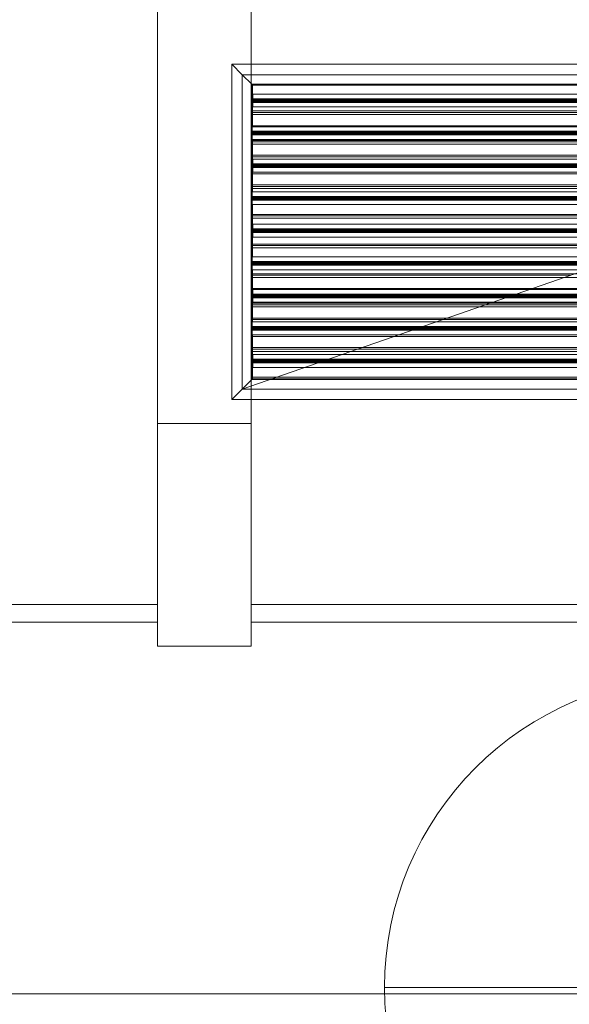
# Model space of a CAD drawing. Header units: metres. Extents: x 2.9 to 42.3, y -72.9 to -49.3.
# Tile 246 of 256: x 29.1 to 29.9, y -68.5 to -67.1. Entities that reach past the tile are written whole.
import ezdxf

# ---------------------------------------------------------------- set-up
doc = ezdxf.new("R2010")
doc.units = ezdxf.units.M
doc.linetypes.add('Oculto 1_5', pattern=[0.0022, 0.0015, -0.0007])
for name, color, linetype, lineweight in [('A-DETL', 7, 'Oculto 1_5', 18), ('A-GENM', 7, 'Continuous', 18), ('A-WALL', 7, 'Continuous', 18), ('G-IMPT', 7, 'Continuous', 18), ('M-HVAC-DUCT-ANNO', 7, 'Continuous', 18)]:
    doc.layers.add(name, color=color, linetype=linetype, lineweight=lineweight)
doc.layers.add('M-HVAC-CDFF-IDEN', color=1, linetype='Continuous', lineweight=9, true_color=0xff0000)

# ---------------------------------------------------------------- blocks, each defined once
blk = doc.blocks.new('Paredes 15 - Paredes 6-6874455-2PAV')
at = {"layer": 'A-WALL', "color": 253, "true_color": 0xaaaaaa}
for p, q in [((29.3228, -67.9396), (26.3937, -67.9396)), ((32.6473, -67.9396), (29.4492, -67.9396)), ((12.8908, -68.442), (31.9487, -68.442))]:
    blk.add_line(p, q, dxfattribs=at)
blk = doc.blocks.new('Modelos genéricos 24 - Modelos genéricos 2-6876269-2PAV')
at = {"layer": 'A-GENM', "color": 253, "true_color": 0xaaaaaa}
for p, q in [((29.3228, -67.6707), (29.3228, -61.4605)), ((29.4492, -61.4605), (29.4492, -67.6707)), ((29.3228, -67.972), (29.3228, -67.6707)), ((29.4492, -67.6707), (29.3228, -67.6707)), ((29.4492, -67.6707), (29.4492, -67.972)), ((29.4492, -67.972), (29.3228, -67.972))]:
    blk.add_line(p, q, dxfattribs=at)
blk = doc.blocks.new('Paredes 14 - Paredes 21-7832839-2PAV')
at = {"layer": 'A-WALL', "color": 253, "true_color": 0xaaaaaa}
for p, q in [((29.3228, -67.9156), (26.3937, -67.9156)), ((32.6473, -67.9156), (29.4492, -67.9156)), ((26.3937, -67.9396), (29.3228, -67.9396)), ((29.4492, -67.9396), (32.6473, -67.9396))]:
    blk.add_line(p, q, dxfattribs=at)
blk = doc.blocks.new('4 GRE - ESCOLA DE CINEMA E AUDIOVISUAL CINE REX R07_rvt-1-2PAV')
at = {"layer": 'A-GENM', "color": 253, "lineweight": 18, "true_color": 0xaaaaaa}
blk.add_blockref('Modelos genéricos 24 - Modelos genéricos 2-6876269-2PAV', (0, 0), dxfattribs=at)
at = {"layer": 'A-WALL', "color": 253, "lineweight": 18, "true_color": 0xaaaaaa}
for name in ['Paredes 15 - Paredes 6-6874455-2PAV', 'Paredes 14 - Paredes 21-7832839-2PAV']:
    blk.add_blockref(name, (0, 0), dxfattribs=at)
blk = doc.blocks.new('GRELHA AR-AG 1225x425 - TROX_AR-AG_1225x425_dxf_QMODEL_9a1ed65d_b014_438d_945c_eb9463d1be6b-830546-2PAV')
at = {"layer": 'G-IMPT', "color": 1, "true_color": 0xff0000}
for p, q in [((0.6265, 0.2265), (-0.6265, 0.2265)), ((-0.6265, 0.2265), (-0.6265, -0.2265)), ((-0.6265, 0.2265), (-0.6265, -0.2265)), ((-0.6125, 0.2125), (-0.6265, 0.2265)), ((-0.6265, 0.2265), (0.6265, 0.2265)), ((0.6125, 0.2125), (0.6265, 0.2265)), ((0.6265, 0.2265), (0.6265, -0.2265)), ((0.6265, 0.2265), (0.6265, -0.2265)), ((0.055, 0.2126), (-0.049, 0.2126)), ((-0.049, 0.2126), (0.055, 0.2126)), ((-0.0405, 0.2127), (-0.0437, 0.2127)), ((-0.0437, 0.2127), (-0.0405, 0.2127)), ((-0.0405, 0.2127), (-0.0372, 0.2127)), ((-0.0405, 0.2127), (-0.0372, 0.2127)), ((-0.0372, 0.2127), (-0.034, 0.2127)), ((-0.0372, 0.2127), (-0.034, 0.2127)), ((-0.0288, 0.2127), (-0.0316, 0.2127)), ((-0.0316, 0.2127), (-0.0288, 0.2127)), ((-0.0266, 0.2127), (-0.0288, 0.2127)), ((-0.0266, 0.2127), (-0.0288, 0.2127)), ((-0.0288, 0.2127), (-0.0256, 0.2127)), ((-0.0288, 0.2127), (-0.0266, 0.2127)), ((-0.0257, 0.2127), (-0.0266, 0.2127)), ((-0.0258, 0.2127), (-0.0266, 0.2127)), ((-0.0263, 0.2127), (-0.0266, 0.2127)), ((-0.026, 0.2127), (-0.0263, 0.2127)), ((-0.0258, 0.2127), (-0.026, 0.2127)), ((-0.0255, 0.2127), (-0.0258, 0.2127)), ((-0.025, 0.2127), (-0.0258, 0.2127)), ((-0.0257, 0.2127), (-0.0255, 0.2127)), ((-0.0256, 0.2127), (-0.0216, 0.2127)), ((-0.0255, 0.2127), (-0.0253, 0.2127)), ((-0.0253, 0.2127), (-0.0255, 0.2127)), ((-0.0253, 0.2127), (-0.0251, 0.2127)), ((-0.0252, 0.2127), (-0.0253, 0.2127)), ((-0.025, 0.2127), (-0.0252, 0.2127)), ((-0.0251, 0.2127), (-0.025, 0.2127)), ((-0.025, 0.2127), (-0.025, 0.2127)), ((-0.025, 0.2127), (-0.025, 0.2127)), ((-0.025, 0.2127), (-0.025, 0.2127)), ((-0.0243, 0.2127), (-0.025, 0.2127)), ((-0.0237, 0.2127), (-0.0243, 0.2127)), ((-0.0242, 0.2127), (-0.0236, 0.2127)), ((-0.0242, 0.2127), (-0.0216, 0.2127)), ((-0.0231, 0.2127), (-0.0237, 0.2127)), ((-0.0236, 0.2127), (-0.0231, 0.2127)), ((-0.0231, 0.2127), (-0.0227, 0.2127)), ((-0.0227, 0.2127), (-0.0231, 0.2127)), ((-0.0227, 0.2127), (-0.0224, 0.2127)), ((-0.0224, 0.2127), (-0.0227, 0.2127)), ((-0.0224, 0.2127), (-0.0222, 0.2127)), ((-0.0223, 0.2127), (-0.0224, 0.2127)), ((-0.0222, 0.2127), (-0.0223, 0.2127)), ((-0.0204, 0.2127), (-0.0205, 0.2127)), ((-0.0205, 0.2127), (-0.0204, 0.2127)), ((-0.02, 0.2127), (-0.0204, 0.2127)), ((-0.0204, 0.2127), (-0.02, 0.2127)), ((-0.0194, 0.2127), (-0.02, 0.2127)), ((-0.02, 0.2127), (-0.0194, 0.2127)), ((-0.0186, 0.2127), (-0.0194, 0.2127)), ((-0.0194, 0.2127), (-0.0186, 0.2127)), ((-0.0176, 0.2127), (-0.0186, 0.2127)), ((-0.0186, 0.2127), (-0.0176, 0.2127)), ((-0.0165, 0.2127), (-0.0176, 0.2127)), ((-0.0176, 0.2127), (-0.0165, 0.2127)), ((-0.0172, 0.2127), (-0.0173, 0.2127)), ((-0.0173, 0.2127), (-0.0172, 0.2127)), ((-0.0171, 0.2127), (-0.0172, 0.2127)), ((-0.0172, 0.2127), (-0.0171, 0.2127)), ((-0.0167, 0.2127), (-0.0171, 0.2127)), ((-0.0171, 0.2127), (-0.0167, 0.2127)), ((-0.0163, 0.2127), (-0.0167, 0.2127)), ((-0.0167, 0.2127), (-0.0163, 0.2127)), ((-0.0152, 0.2127), (-0.0165, 0.2127)), ((-0.0165, 0.2127), (-0.0152, 0.2127)), ((-0.0158, 0.2127), (-0.0163, 0.2127)), ((-0.0163, 0.2127), (-0.0158, 0.2127)), ((-0.0152, 0.2127), (-0.0158, 0.2127)), ((-0.0158, 0.2127), (-0.0152, 0.2127)), ((-0.0146, 0.2127), (-0.0152, 0.2127)), ((-0.0152, 0.2127), (-0.014, 0.2127)), ((-0.0152, 0.2127), (-0.0146, 0.2127)), ((-0.0152, 0.2127), (-0.014, 0.2127)), ((-0.014, 0.2127), (-0.0146, 0.2127)), ((-0.0146, 0.2127), (-0.014, 0.2127)), ((-0.014, 0.2127), (-0.0133, 0.2127)), ((-0.014, 0.2127), (-0.0127, 0.2127)), ((-0.014, 0.2127), (-0.0133, 0.2127)), ((-0.014, 0.2127), (-0.0127, 0.2127)), ((-0.0133, 0.2127), (-0.0127, 0.2127)), ((-0.0127, 0.2127), (-0.0133, 0.2127)), ((-0.0127, 0.2127), (-0.0115, 0.2127)), ((-0.0127, 0.2127), (-0.0121, 0.2127)), ((-0.0121, 0.2127), (-0.0127, 0.2127)), ((-0.0115, 0.2127), (-0.0127, 0.2127)), ((-0.0121, 0.2127), (-0.0116, 0.2127)), ((-0.0116, 0.2127), (-0.0121, 0.2127)), ((-0.0116, 0.2127), (-0.0112, 0.2127)), ((-0.0112, 0.2127), (-0.0116, 0.2127)), ((-0.0115, 0.2127), (-0.0103, 0.2127)), ((-0.0103, 0.2127), (-0.0115, 0.2127)), ((-0.0112, 0.2127), (-0.0109, 0.2127)), ((-0.0109, 0.2127), (-0.0112, 0.2127)), ((-0.0109, 0.2127), (-0.0107, 0.2127)), ((-0.0107, 0.2127), (-0.0109, 0.2127)), ((-0.0107, 0.2127), (-0.0106, 0.2127)), ((-0.0106, 0.2127), (-0.0107, 0.2127)), ((-0.0103, 0.2127), (-0.0093, 0.2127)), ((-0.0093, 0.2127), (-0.0103, 0.2127)), ((-0.0093, 0.2127), (-0.0085, 0.2127)), ((-0.0085, 0.2127), (-0.0093, 0.2127)), ((-0.0085, 0.2127), (-0.0079, 0.2127)), ((-0.0079, 0.2127), (-0.0085, 0.2127)), ((-0.0079, 0.2127), (-0.0075, 0.2127)), ((-0.0075, 0.2127), (-0.0079, 0.2127)), ((-0.0075, 0.2127), (-0.0074, 0.2127)), ((-0.0074, 0.2127), (-0.0075, 0.2127)), ((0.0011, 0.2127), (-0.0072, 0.2127)), ((-0.0072, 0.2127), (-0.0039, 0.2127)), ((-0.0031, 0.2127), (-0.0065, 0.2127)), ((-0.0065, 0.2127), (-0.0031, 0.2127)), ((-0.0023, 0.2127), (-0.0057, 0.2127)), ((-0.0057, 0.2127), (-0.0023, 0.2127)), ((-0.0015, 0.2127), (-0.0049, 0.2127)), ((-0.0049, 0.2127), (-0.0015, 0.2127)), ((-0.0019, 0.2127), (-0.0041, 0.2127)), ((-0.0041, 0.2127), (-0.0024, 0.2127)), ((-0.0039, 0.2127), (0.0043, 0.2127)), ((-0.0019, 0.2127), (-0.0024, 0.2127)), ((-0.0013, 0.2127), (0.0022, 0.2127)), ((-0.0013, 0.2127), (-0.0008, 0.2127)), ((0.0022, 0.2127), (-0.0008, 0.2127)), ((0.0029, 0.2127), (-0.0005, 0.2127)), ((-0.0005, 0.2127), (0.0029, 0.2127)), ((-0.0004, 0.2127), (0.0015, 0.2127)), ((-0.0004, 0.2127), (0.0001, 0.2127)), ((0.0015, 0.2127), (0.0001, 0.2127)), ((0.0037, 0.2127), (0.0003, 0.2127)), ((0.0037, 0.2127), (0.0003, 0.2127)), ((0.0045, 0.2127), (0.0011, 0.2127)), ((0.0011, 0.2127), (0.0045, 0.2127)), ((0.0011, 0.2127), (0.0043, 0.2127)), ((0.0043, 0.2127), (0.0042, 0.2127)), ((0.0042, 0.2127), (0.0043, 0.2127)), ((0.0045, 0.2127), (0.0043, 0.2127)), ((0.0043, 0.2127), (0.0045, 0.2127)), ((0.0049, 0.2127), (0.0045, 0.2127)), ((0.0045, 0.2127), (0.0049, 0.2127)), ((0.0054, 0.2127), (0.0049, 0.2127)), ((0.0049, 0.2127), (0.0054, 0.2127)), ((0.0052, 0.2127), (0.005, 0.2127)), ((0.005, 0.2127), (0.005, 0.2127)), ((0.005, 0.2127), (0.005, 0.2127)), ((0.005, 0.2127), (0.0052, 0.2127)), ((0.0055, 0.2127), (0.0052, 0.2127)), ((0.0052, 0.2127), (0.0055, 0.2127)), ((0.0059, 0.2127), (0.0054, 0.2127)), ((0.0054, 0.2127), (0.0059, 0.2127)), ((0.0059, 0.2127), (0.0055, 0.2127)), ((0.0055, 0.2127), (0.0059, 0.2127)), ((0.0066, 0.2127), (0.0059, 0.2127)), ((0.0063, 0.2127), (0.0059, 0.2127)), ((0.0059, 0.2127), (0.0063, 0.2127)), ((0.0059, 0.2127), (0.0066, 0.2127)), ((0.0069, 0.2127), (0.0063, 0.2127)), ((0.0063, 0.2127), (0.0069, 0.2127)), ((0.0075, 0.2127), (0.0065, 0.2127)), ((0.0065, 0.2127), (0.0075, 0.2127)), ((0.0073, 0.2127), (0.0066, 0.2127)), ((0.0066, 0.2127), (0.0073, 0.2127)), ((0.0074, 0.2127), (0.0069, 0.2127)), ((0.0069, 0.2127), (0.0074, 0.2127)), ((0.008, 0.2127), (0.0073, 0.2127)), ((0.0073, 0.2127), (0.008, 0.2127)), ((0.008, 0.2127), (0.0074, 0.2127)), ((0.0074, 0.2127), (0.008, 0.2127)), ((0.0085, 0.2127), (0.0075, 0.2127)), ((0.0086, 0.2127), (0.0075, 0.2127)), ((0.0083, 0.2127), (0.0075, 0.2127)), ((0.0075, 0.2127), (0.0087, 0.2127)), ((0.008, 0.2127), (0.0086, 0.2127)), ((0.008, 0.2127), (0.0088, 0.2127)), ((0.008, 0.2127), (0.0086, 0.2127)), ((0.008, 0.2127), (0.0088, 0.2127)), ((0.0086, 0.2127), (0.0083, 0.2127)), ((0.0085, 0.2127), (0.0083, 0.2127)), ((0.0086, 0.2127), (0.0083, 0.2127)), ((0.0087, 0.2127), (0.0085, 0.2127)), ((0.0086, 0.2127), (0.0088, 0.2127)), ((0.0089, 0.2127), (0.0086, 0.2127)), ((0.0086, 0.2127), (0.0092, 0.2127)), ((0.0092, 0.2127), (0.0086, 0.2127)), ((0.0088, 0.2127), (0.0087, 0.2127)), ((0.0087, 0.2127), (0.0101, 0.2127)), ((0.0088, 0.2127), (0.0089, 0.2127)), ((0.0089, 0.2127), (0.0088, 0.2127)), ((0.0088, 0.2127), (0.0095, 0.2127)), ((0.0095, 0.2127), (0.0088, 0.2127)), ((0.0089, 0.2127), (0.0089, 0.2127)), ((0.0091, 0.2127), (0.0089, 0.2127)), ((0.0094, 0.2127), (0.0091, 0.2127)), ((0.0092, 0.2127), (0.0094, 0.2127)), ((0.0092, 0.2127), (0.0101, 0.2127)), ((0.0092, 0.2127), (0.0097, 0.2127)), ((0.0097, 0.2127), (0.0092, 0.2127)), ((0.0094, 0.2127), (0.0096, 0.2127)), ((0.0096, 0.2127), (0.0094, 0.2127)), ((0.0095, 0.2127), (0.0101, 0.2127)), ((0.0101, 0.2127), (0.0095, 0.2127)), ((0.0096, 0.2127), (0.0097, 0.2127)), ((0.0097, 0.2127), (0.0096, 0.2127)), ((0.0097, 0.2127), (0.0098, 0.2127)), ((0.0098, 0.2127), (0.0097, 0.2127)), ((0.0101, 0.2127), (0.0097, 0.2127)), ((0.0102, 0.2127), (0.0097, 0.2127)), ((0.0098, 0.2127), (0.0099, 0.2127)), ((0.0099, 0.2127), (0.0098, 0.2127)), ((0.0099, 0.2127), (0.0099, 0.2127)), ((0.0101, 0.2127), (0.0106, 0.2127)), ((0.0101, 0.2127), (0.0107, 0.2127)), ((0.0107, 0.2127), (0.0101, 0.2127)), ((0.0106, 0.2127), (0.0102, 0.2127)), ((0.0106, 0.2127), (0.0108, 0.2127)), ((0.0108, 0.2127), (0.0106, 0.2127)), ((0.0107, 0.2127), (0.0112, 0.2127)), ((0.0112, 0.2127), (0.0107, 0.2127)), ((0.0108, 0.2127), (0.011, 0.2127)), ((0.011, 0.2127), (0.0108, 0.2127)), ((0.011, 0.2127), (0.0111, 0.2127)), ((0.0111, 0.2127), (0.011, 0.2127)), ((0.0112, 0.2127), (0.0115, 0.2127)), ((0.0115, 0.2127), (0.0112, 0.2127)), ((0.0133, 0.2127), (0.0113, 0.2127)), ((0.0133, 0.2127), (0.0113, 0.2127)), ((0.0115, 0.2127), (0.0117, 0.2127)), ((0.0117, 0.2127), (0.0115, 0.2127)), ((0.0117, 0.2127), (0.0118, 0.2127)), ((0.0118, 0.2127), (0.0117, 0.2127)), ((0.0133, 0.2127), (0.0145, 0.2127)), ((0.0133, 0.2127), (0.0145, 0.2127)), ((0.0145, 0.2127), (0.0165, 0.2127)), ((0.0145, 0.2127), (0.0165, 0.2127)), ((0.0191, 0.2127), (0.018, 0.2127)), ((0.0191, 0.2127), (0.018, 0.2127)), ((0.0218, 0.2127), (0.0191, 0.2127)), ((0.0218, 0.2127), (0.0191, 0.2127)), ((0.0218, 0.2127), (0.0191, 0.2127)), ((0.0191, 0.2127), (0.0218, 0.2127)), ((0.0218, 0.2127), (0.0191, 0.2127)), ((0.0191, 0.2127), (0.0218, 0.2127)), ((0.0236, 0.2127), (0.0234, 0.2127)), ((0.0234, 0.2127), (0.0234, 0.2127)), ((0.0234, 0.2127), (0.0234, 0.2127)), ((0.0234, 0.2127), (0.0236, 0.2127)), ((0.0239, 0.2127), (0.0236, 0.2127)), ((0.0236, 0.2127), (0.0239, 0.2127)), ((0.0243, 0.2127), (0.0239, 0.2127)), ((0.0239, 0.2127), (0.0243, 0.2127)), ((0.0247, 0.2127), (0.0243, 0.2127)), ((0.0243, 0.2127), (0.0247, 0.2127)), ((0.0253, 0.2127), (0.0247, 0.2127)), ((0.0248, 0.2127), (0.0247, 0.2127)), ((0.0247, 0.2127), (0.0248, 0.2127)), ((0.0247, 0.2127), (0.0253, 0.2127)), ((0.0249, 0.2127), (0.0248, 0.2127)), ((0.0248, 0.2127), (0.0249, 0.2127)), ((0.025, 0.2127), (0.0249, 0.2127)), ((0.0249, 0.2127), (0.025, 0.2127)), ((0.0253, 0.2127), (0.025, 0.2127)), ((0.025, 0.2127), (0.0253, 0.2127)), ((0.0259, 0.2127), (0.0253, 0.2127)), ((0.0255, 0.2127), (0.0253, 0.2127)), ((0.0253, 0.2127), (0.0255, 0.2127)), ((0.0253, 0.2127), (0.0259, 0.2127)), ((0.0258, 0.2127), (0.0255, 0.2127)), ((0.0255, 0.2127), (0.0258, 0.2127)), ((0.0262, 0.2127), (0.0258, 0.2127)), ((0.0258, 0.2127), (0.0262, 0.2127)), ((0.0265, 0.2127), (0.0259, 0.2127)), ((0.0259, 0.2127), (0.0265, 0.2127)), ((0.0265, 0.2127), (0.0262, 0.2127)), ((0.0262, 0.2127), (0.0265, 0.2127)), ((0.0269, 0.2127), (0.0265, 0.2127)), ((0.0271, 0.2127), (0.0265, 0.2127)), ((0.0265, 0.2127), (0.0271, 0.2127)), ((0.0265, 0.2127), (0.0269, 0.2127)), ((0.0272, 0.2127), (0.0269, 0.2127)), ((0.0269, 0.2127), (0.0272, 0.2127)), ((0.0277, 0.2127), (0.0271, 0.2127)), ((0.0271, 0.2127), (0.0277, 0.2127)), ((0.0276, 0.2127), (0.0272, 0.2127)), ((0.0272, 0.2127), (0.0276, 0.2127)), ((0.0276, 0.2127), (0.028, 0.2127)), ((0.0276, 0.2127), (0.028, 0.2127)), ((0.0283, 0.2127), (0.0277, 0.2127)), ((0.0277, 0.2127), (0.0283, 0.2127)), ((0.0283, 0.2127), (0.028, 0.2127)), ((0.0283, 0.2127), (0.028, 0.2127)), ((0.0283, 0.2127), (0.0283, 0.2127)), ((0.0283, 0.2127), (0.0283, 0.2127)), ((0.0299, 0.2127), (0.031, 0.2127)), ((0.031, 0.2127), (0.0299, 0.2127)), ((0.031, 0.2127), (0.0337, 0.2127)), ((0.031, 0.2127), (0.0337, 0.2127)), ((0.0349, 0.2127), (0.0337, 0.2127)), ((0.0337, 0.2127), (0.0349, 0.2127)), ((0.0365, 0.2127), (0.0377, 0.2127)), ((0.0377, 0.2127), (0.0365, 0.2127)), ((0.0377, 0.2127), (0.0407, 0.2127)), ((0.0377, 0.2127), (0.0407, 0.2127)), ((0.0407, 0.2127), (0.0418, 0.2127)), ((0.0418, 0.2127), (0.0407, 0.2127)), ((0.0445, 0.2127), (0.0433, 0.2127)), ((0.0433, 0.2127), (0.0445, 0.2127)), ((0.0462, 0.2127), (0.0474, 0.2127)), ((0.0474, 0.2127), (0.0462, 0.2127)), ((0.0474, 0.2127), (0.0476, 0.2127)), ((0.0474, 0.2127), (0.0476, 0.2127)), ((0.0476, 0.2127), (0.0495, 0.2127)), ((0.0476, 0.2127), (0.0495, 0.2127)), ((0.049, 0.2127), (0.0512, 0.2127)), ((0.049, 0.2127), (0.0512, 0.2127)), ((0.0512, 0.2127), (0.0495, 0.2127)), ((0.0512, 0.2127), (0.0495, 0.2127)), ((-0.6125, -0.2125), (-0.6265, -0.2265)), ((0.6125, -0.2125), (0.6265, -0.2265)), ((0.6265, -0.2265), (-0.6265, -0.2265)), ((-0.6265, -0.2265), (0.6265, -0.2265))]:
    blk.add_line(p, q, dxfattribs=at)
blk = doc.blocks.new('GRELHA AR-AG 1225x425 - TROX_AR-AG_1225x425_dxf-830545-2PAV')
blk.add_blockref('GRELHA AR-AG 1225x425 - TROX_AR-AG_1225x425_dxf_QMODEL_9a1ed65d_b014_438d_945c_eb9463d1be6b-830546-2PAV', (0, 0))
blk = doc.blocks.new('GRELHA AR-AG 1225x425 - TROX_AR-AG_1225x425_dxf_QMODEL_9a1ed65d_b014_438d_945c_eb9463d1be6b-V138-2PAV')
at = {"layer": 'A-DETL', "color": 1, "linetype": 'Continuous', "true_color": 0xff0000}
for p, q in [((-0.6125, 0.2125), (-0.6265, 0.2265)), ((-0.6265, 0.2265), (0.6265, 0.2265)), ((-0.6125, 0.2125), (-0.5995, 0.1995)), ((-0.5985, 0.1985), (-0.5995, 0.1995)), ((0.5995, 0.1995), (-0.5995, 0.1995)), ((-0.5995, 0.1995), (-0.5995, -0.1995)), ((0.572, 0.1985), (-0.5985, 0.1985)), ((-0.5985, 0.1985), (-0.5985, 0.1798)), ((-0.5985, 0.1985), (-0.5985, 0.1852)), ((0.572, 0.1985), (-0.5985, 0.1985)), ((-0.5985, 0.1985), (0.572, 0.1985)), ((-0.599, 0.18), (-0.599, 0.18)), ((-0.599, 0.18), (-0.599, 0.1798)), ((0.5187, 0.18), (-0.599, 0.18)), ((-0.598, 0.18), (-0.599, 0.18)), ((-0.599, 0.1798), (-0.599, 0.1796)), ((-0.598, 0.1798), (-0.599, 0.1798)), ((-0.599, 0.1796), (-0.599, 0.1793)), ((-0.598, 0.1796), (-0.599, 0.1796)), ((-0.599, 0.1793), (-0.599, 0.1789)), ((0.599, 0.1793), (-0.599, 0.1793)), ((-0.599, 0.1789), (-0.599, 0.1785)), ((0.599, 0.1789), (-0.599, 0.1789)), ((-0.599, 0.1785), (-0.599, 0.178)), ((0.599, 0.1785), (-0.599, 0.1785)), ((-0.599, 0.178), (-0.599, 0.1775)), ((0.599, 0.178), (-0.599, 0.178)), ((-0.599, 0.1775), (-0.599, 0.177)), ((0.599, 0.1775), (-0.599, 0.1775)), ((-0.599, 0.177), (-0.599, 0.1765)), ((0.599, 0.177), (-0.599, 0.177)), ((-0.599, 0.1765), (-0.599, 0.1761)), ((0.599, 0.1765), (-0.599, 0.1765)), ((-0.599, 0.1761), (-0.599, 0.1757)), ((0.599, 0.1761), (-0.599, 0.1761)), ((-0.599, 0.1757), (-0.599, 0.1754)), ((0.599, 0.1757), (-0.599, 0.1757)), ((-0.599, 0.1754), (-0.599, 0.1752)), ((0.599, 0.1754), (-0.599, 0.1754)), ((-0.599, 0.1752), (-0.599, 0.175)), ((0.599, 0.1752), (-0.599, 0.1752)), ((-0.599, 0.175), (-0.599, 0.175)), ((0.5043, 0.175), (-0.599, 0.175)), ((0.599, 0.175), (-0.599, 0.175)), ((-0.5985, 0.1852), (-0.5985, 0.1798)), ((-0.5985, 0.1752), (-0.5985, 0.1422)), ((-0.5985, 0.1752), (-0.5985, 0.1652)), ((-0.598, 0.1795), (-0.598, 0.1862)), ((-0.598, 0.1862), (0.5366, 0.1862)), ((0.5172, 0.1795), (-0.598, 0.1795)), ((-0.598, 0.1688), (-0.598, 0.1752)), ((-0.5985, 0.1652), (-0.5985, 0.1585)), ((-0.5985, 0.1635), (0.5985, 0.1635)), ((-0.5985, 0.1615), (0.4653, 0.1615)), ((0.4864, 0.1688), (-0.598, 0.1688)), ((-0.5985, 0.1585), (-0.5985, 0.1452)), ((0.4567, 0.1585), (-0.5985, 0.1585)), ((-0.5985, 0.1585), (0.4567, 0.1585)), ((-0.599, 0.1358), (-0.599, 0.1422)), ((-0.599, 0.1422), (0.4097, 0.1422)), ((-0.599, 0.136), (-0.599, 0.136)), ((-0.599, 0.136), (-0.599, 0.1358)), ((0.3918, 0.136), (-0.599, 0.136)), ((0.599, 0.136), (-0.599, 0.136)), ((-0.599, 0.1358), (-0.599, 0.1356)), ((0.599, 0.1358), (-0.599, 0.1358)), ((-0.599, 0.1356), (-0.599, 0.1353)), ((0.599, 0.1356), (-0.599, 0.1356)), ((-0.599, 0.1353), (-0.599, 0.1349)), ((0.599, 0.1353), (-0.599, 0.1353)), ((-0.599, 0.1349), (-0.599, 0.1345)), ((0.599, 0.1349), (-0.599, 0.1349)), ((-0.599, 0.1345), (-0.599, 0.134)), ((0.599, 0.1345), (-0.599, 0.1345)), ((-0.599, 0.134), (-0.599, 0.1335)), ((0.599, 0.134), (-0.599, 0.134)), ((-0.599, 0.1335), (-0.599, 0.133)), ((0.599, 0.1335), (-0.599, 0.1335)), ((-0.5985, 0.1452), (-0.5985, 0.1422)), ((-0.5985, 0.1435), (0.5985, 0.1435)), ((-0.599, 0.133), (-0.599, 0.1325)), ((0.599, 0.133), (-0.599, 0.133)), ((-0.599, 0.1325), (-0.599, 0.1321)), ((0.599, 0.1325), (-0.599, 0.1325)), ((-0.599, 0.1321), (-0.599, 0.1317)), ((0.599, 0.1321), (-0.599, 0.1321)), ((-0.599, 0.1317), (-0.599, 0.1314)), ((0.599, 0.1317), (-0.599, 0.1317)), ((-0.599, 0.1248), (-0.599, 0.1315)), ((-0.599, 0.1315), (0.3789, 0.1315)), ((0.3774, 0.131), (-0.599, 0.131)), ((0.3595, 0.1248), (-0.599, 0.1248)), ((-0.5985, 0.1248), (-0.5985, 0.0918)), ((-0.5985, 0.1248), (-0.5985, 0.1185)), ((-0.5985, 0.1235), (0.5985, 0.1235)), ((-0.5985, 0.1215), (0.3501, 0.1215)), ((-0.5985, 0.1185), (-0.5985, 0.1052)), ((0.3414, 0.1185), (-0.5985, 0.1185)), ((-0.5985, 0.1185), (0.3414, 0.1185)), ((-0.5985, 0.1052), (-0.5985, 0.0985)), ((-0.5985, 0.1035), (0.5985, 0.1035)), ((-0.5985, 0.1015), (0.2924, 0.1015)), ((-0.5985, 0.0985), (-0.5985, 0.0918)), ((0.2838, 0.0985), (-0.5985, 0.0985)), ((-0.5985, 0.0985), (0.2838, 0.0985)), ((-0.598, 0.0915), (-0.598, 0.0982)), ((-0.598, 0.0982), (0.2829, 0.0982)), ((-0.599, 0.092), (-0.599, 0.092)), ((-0.599, 0.092), (-0.599, 0.0918)), ((0.265, 0.092), (-0.599, 0.092)), ((-0.598, 0.092), (-0.599, 0.092)), ((-0.599, 0.0918), (-0.599, 0.0916)), ((-0.598, 0.0918), (-0.599, 0.0918)), ((-0.599, 0.0916), (-0.599, 0.0913)), ((-0.598, 0.0916), (-0.599, 0.0916)), ((-0.599, 0.0913), (-0.599, 0.0909)), ((0.599, 0.0913), (-0.599, 0.0913)), ((-0.599, 0.0909), (-0.599, 0.0905)), ((0.599, 0.0909), (-0.599, 0.0909)), ((-0.599, 0.0905), (-0.599, 0.09)), ((0.599, 0.0905), (-0.599, 0.0905)), ((-0.599, 0.09), (-0.599, 0.0895)), ((0.599, 0.09), (-0.599, 0.09)), ((-0.599, 0.0895), (-0.599, 0.089)), ((0.599, 0.0895), (-0.599, 0.0895)), ((-0.599, 0.089), (-0.599, 0.0885)), ((0.599, 0.089), (-0.599, 0.089)), ((-0.599, 0.0885), (-0.599, 0.0881)), ((0.599, 0.0885), (-0.599, 0.0885)), ((-0.599, 0.0881), (-0.599, 0.0877)), ((0.599, 0.0881), (-0.599, 0.0881)), ((-0.599, 0.0877), (-0.599, 0.0874)), ((0.599, 0.0877), (-0.599, 0.0877)), ((-0.599, 0.0874), (-0.599, 0.0872)), ((0.599, 0.0874), (-0.599, 0.0874)), ((-0.599, 0.0872), (-0.599, 0.087)), ((0.599, 0.0872), (-0.599, 0.0872)), ((-0.599, 0.087), (-0.599, 0.087)), ((0.2506, 0.087), (-0.599, 0.087)), ((0.599, 0.087), (-0.599, 0.087)), ((-0.5985, 0.0872), (-0.5985, 0.0542)), ((-0.5985, 0.0872), (-0.5985, 0.0852)), ((-0.5985, 0.0852), (-0.5985, 0.0785)), ((0.2636, 0.0915), (-0.598, 0.0915)), ((-0.598, 0.0808), (-0.598, 0.0872)), ((0.2327, 0.0808), (-0.598, 0.0808)), ((-0.5985, 0.0785), (-0.5985, 0.0652)), ((0.2261, 0.0785), (-0.5985, 0.0785)), ((-0.5985, 0.0785), (0.2261, 0.0785)), ((-0.599, 0.0478), (-0.599, 0.0542)), ((-0.599, 0.0542), (0.1561, 0.0542)), ((-0.5985, 0.0652), (-0.5985, 0.0585)), ((-0.5985, 0.0635), (0.5985, 0.0635)), ((-0.5985, 0.0615), (0.1771, 0.0615)), ((-0.5985, 0.0585), (-0.5985, 0.0542)), ((0.1685, 0.0585), (-0.5985, 0.0585)), ((-0.5985, 0.0585), (0.1685, 0.0585)), ((-0.599, 0.048), (-0.599, 0.048)), ((-0.599, 0.048), (-0.599, 0.0478)), ((0.1382, 0.048), (-0.599, 0.048)), ((0.599, 0.048), (-0.599, 0.048)), ((-0.599, 0.0478), (-0.599, 0.0476)), ((0.599, 0.0478), (-0.599, 0.0478)), ((-0.599, 0.0476), (-0.599, 0.0473)), ((0.599, 0.0476), (-0.599, 0.0476)), ((-0.599, 0.0473), (-0.599, 0.0469)), ((0.599, 0.0473), (-0.599, 0.0473)), ((-0.599, 0.0469), (-0.599, 0.0465)), ((0.599, 0.0469), (-0.599, 0.0469)), ((-0.599, 0.0465), (-0.599, 0.046)), ((0.599, 0.0465), (-0.599, 0.0465)), ((-0.599, 0.046), (-0.599, 0.0455)), ((0.599, 0.046), (-0.599, 0.046)), ((-0.599, 0.0455), (-0.599, 0.045)), ((0.599, 0.0455), (-0.599, 0.0455)), ((-0.599, 0.045), (-0.599, 0.0445)), ((0.599, 0.045), (-0.599, 0.045)), ((-0.599, 0.0445), (-0.599, 0.0441)), ((0.599, 0.0445), (-0.599, 0.0445)), ((-0.599, 0.0441), (-0.599, 0.0437)), ((0.599, 0.0441), (-0.599, 0.0441)), ((-0.599, 0.0437), (-0.599, 0.0434)), ((0.599, 0.0437), (-0.599, 0.0437)), ((-0.599, 0.0368), (-0.599, 0.0435)), ((-0.599, 0.0435), (0.1252, 0.0435)), ((0.1238, 0.043), (-0.599, 0.043)), ((0.1059, 0.0368), (-0.599, 0.0368)), ((-0.5985, 0.0368), (-0.5985, 0.0038)), ((-0.5985, 0.0368), (-0.5985, 0.0252)), ((-0.5985, 0.0252), (-0.5985, 0.0185)), ((-0.5985, 0.0235), (0.5985, 0.0235)), ((-0.5985, 0.0215), (0.0618, 0.0215)), ((-0.5985, 0.0185), (-0.5985, 0.0052)), ((0.0532, 0.0185), (-0.5985, 0.0185)), ((-0.5985, 0.0185), (0.0532, 0.0185)), ((-0.599, 0.004), (-0.599, 0.004)), ((-0.599, 0.004), (-0.599, 0.0038)), ((0.0114, 0.004), (-0.599, 0.004)), ((-0.598, 0.004), (-0.599, 0.004)), ((-0.599, 0.0038), (-0.599, 0.0036)), ((-0.598, 0.0038), (-0.599, 0.0038)), ((-0.599, 0.0036), (-0.599, 0.0033)), ((-0.598, 0.0036), (-0.599, 0.0036)), ((-0.599, 0.0033), (-0.599, 0.0029)), ((0.599, 0.0033), (-0.599, 0.0033)), ((-0.599, 0.0029), (-0.599, 0.0025)), ((0.599, 0.0029), (-0.599, 0.0029)), ((-0.599, 0.0025), (-0.599, 0.002)), ((0.599, 0.0025), (-0.599, 0.0025)), ((-0.599, 0.002), (-0.599, 0.0015)), ((0.599, 0.002), (-0.599, 0.002)), ((-0.599, 0.0015), (-0.599, 0.001)), ((0.599, 0.0015), (-0.599, 0.0015)), ((-0.599, 0.001), (-0.599, 0.0005)), ((0.599, 0.001), (-0.599, 0.001)), ((-0.599, 0.0005), (-0.599, 0.0001)), ((0.599, 0.0005), (-0.599, 0.0005)), ((-0.599, 0.0001), (-0.599, -0.0003)), ((0.599, 0.0001), (-0.599, 0.0001)), ((-0.5985, 0.0052), (-0.5985, 0.0038)), ((-0.598, 0.0035), (-0.598, 0.0102)), ((0.0293, 0.0102), (-0.598, 0.0102)), ((0.0099, 0.0035), (-0.598, 0.0035)), ((-0.599, -0.0003), (-0.599, -0.0006)), ((0.599, -0.0003), (-0.599, -0.0003)), ((-0.599, -0.0006), (-0.599, -0.0008)), ((0.599, -0.0006), (-0.599, -0.0006)), ((-0.599, -0.0008), (-0.599, -0.001)), ((0.599, -0.0008), (-0.599, -0.0008)), ((-0.599, -0.001), (-0.599, -0.001)), ((-0.003, -0.001), (-0.599, -0.001)), ((0.599, -0.001), (-0.599, -0.001)), ((-0.5985, -0.0008), (-0.5985, -0.0338)), ((-0.5985, -0.0015), (-0.5985, -0.0148)), ((-0.598, -0.0072), (-0.598, -0.0008)), ((-0.0209, -0.0072), (-0.598, -0.0072)), ((-0.5985, -0.0148), (-0.5985, -0.0215)), ((0.5985, -0.0165), (-0.5985, -0.0165)), ((-0.5985, -0.0185), (-0.0535, -0.0185)), ((-0.5985, -0.0215), (-0.5985, -0.0338)), ((-0.0621, -0.0215), (-0.5985, -0.0215)), ((-0.5985, -0.0215), (-0.0621, -0.0215)), ((-0.599, -0.0402), (-0.599, -0.0338)), ((-0.599, -0.0338), (-0.0976, -0.0338)), ((-0.599, -0.04), (-0.599, -0.04)), ((-0.599, -0.04), (-0.599, -0.0402)), ((-0.1154, -0.04), (-0.599, -0.04)), ((0.599, -0.04), (-0.599, -0.04)), ((-0.599, -0.0402), (-0.599, -0.0404)), ((0.599, -0.0402), (-0.599, -0.0402)), ((-0.599, -0.0404), (-0.599, -0.0407)), ((0.599, -0.0404), (-0.599, -0.0404)), ((-0.599, -0.0407), (-0.599, -0.0411)), ((0.599, -0.0407), (-0.599, -0.0407)), ((-0.599, -0.0411), (-0.599, -0.0415)), ((0.599, -0.0411), (-0.599, -0.0411)), ((-0.599, -0.0415), (-0.599, -0.042)), ((0.599, -0.0415), (-0.599, -0.0415)), ((-0.599, -0.042), (-0.599, -0.0425)), ((0.599, -0.042), (-0.599, -0.042)), ((-0.599, -0.0425), (-0.599, -0.043)), ((0.599, -0.0425), (-0.599, -0.0425)), ((-0.599, -0.043), (-0.599, -0.0435)), ((0.599, -0.043), (-0.599, -0.043)), ((-0.599, -0.0435), (-0.599, -0.0439)), ((0.599, -0.0435), (-0.599, -0.0435)), ((-0.599, -0.0439), (-0.599, -0.0443)), ((0.599, -0.0439), (-0.599, -0.0439)), ((-0.599, -0.0443), (-0.599, -0.0446)), ((0.599, -0.0443), (-0.599, -0.0443)), ((-0.599, -0.0512), (-0.599, -0.0445)), ((-0.599, -0.0445), (-0.1284, -0.0445)), ((-0.1299, -0.045), (-0.599, -0.045)), ((-0.1478, -0.0512), (-0.599, -0.0512)), ((-0.5985, -0.0512), (-0.5985, -0.0842)), ((-0.5985, -0.0512), (-0.5985, -0.0548)), ((-0.5985, -0.0548), (-0.5985, -0.0615)), ((-0.5985, -0.0565), (0.5985, -0.0565)), ((-0.5985, -0.0585), (-0.1688, -0.0585)), ((-0.5985, -0.0615), (-0.5985, -0.0748)), ((-0.1774, -0.0615), (-0.5985, -0.0615)), ((-0.5985, -0.0615), (-0.1774, -0.0615)), ((0.5985, -0.0615), (-0.1771, -0.0615)), ((-0.1771, -0.0615), (0.5985, -0.0615)), ((-0.5985, -0.0748), (-0.5985, -0.0815)), ((-0.5985, -0.0765), (0.5985, -0.0765)), ((-0.598, -0.0845), (-0.598, -0.0778)), ((-0.598, -0.0778), (-0.2244, -0.0778)), ((-0.2241, -0.0778), (0.599, -0.0778)), ((-0.599, -0.084), (-0.599, -0.084)), ((-0.599, -0.084), (-0.599, -0.0842)), ((-0.2423, -0.084), (-0.599, -0.084)), ((-0.598, -0.084), (-0.599, -0.084)), ((-0.599, -0.0842), (-0.599, -0.0844)), ((-0.598, -0.0842), (-0.599, -0.0842)), ((-0.599, -0.0844), (-0.599, -0.0847)), ((-0.598, -0.0844), (-0.599, -0.0844)), ((-0.599, -0.0847), (-0.599, -0.0851)), ((0.599, -0.0847), (-0.599, -0.0847)), ((-0.599, -0.0851), (-0.599, -0.0855)), ((0.599, -0.0851), (-0.599, -0.0851)), ((-0.599, -0.0855), (-0.599, -0.086)), ((0.599, -0.0855), (-0.599, -0.0855)), ((-0.599, -0.086), (-0.599, -0.0865)), ((0.599, -0.086), (-0.599, -0.086)), ((-0.599, -0.0865), (-0.599, -0.087)), ((0.599, -0.0865), (-0.599, -0.0865)), ((-0.599, -0.087), (-0.599, -0.0875)), ((0.599, -0.087), (-0.599, -0.087)), ((-0.599, -0.0875), (-0.599, -0.0879)), ((0.599, -0.0875), (-0.599, -0.0875)), ((-0.599, -0.0879), (-0.599, -0.0883)), ((0.599, -0.0879), (-0.599, -0.0879)), ((-0.599, -0.0883), (-0.599, -0.0886)), ((0.599, -0.0883), (-0.599, -0.0883)), ((-0.599, -0.0886), (-0.599, -0.0888)), ((0.599, -0.0886), (-0.599, -0.0886)), ((-0.599, -0.0888), (-0.599, -0.089)), ((0.599, -0.0888), (-0.599, -0.0888)), ((-0.599, -0.089), (-0.599, -0.089)), ((-0.2567, -0.089), (-0.599, -0.089)), ((0.599, -0.089), (-0.599, -0.089)), ((-0.5985, -0.0815), (-0.5985, -0.0842)), ((-0.5985, -0.0888), (-0.5985, -0.1218)), ((-0.5985, -0.0888), (-0.5985, -0.0948)), ((-0.2437, -0.0845), (-0.598, -0.0845)), ((-0.598, -0.0952), (-0.598, -0.0888)), ((0.599, -0.089), (-0.2564, -0.089)), ((0.599, -0.0845), (-0.2434, -0.0845)), ((0.599, -0.084), (-0.242, -0.084)), ((-0.5985, -0.0948), (-0.5985, -0.1015)), ((-0.5985, -0.0965), (0.5985, -0.0965)), ((-0.5985, -0.0985), (-0.2841, -0.0985)), ((-0.5985, -0.1015), (-0.5985, -0.1148)), ((-0.2927, -0.1015), (-0.5985, -0.1015)), ((-0.5985, -0.1015), (-0.2927, -0.1015)), ((-0.2746, -0.0952), (-0.598, -0.0952)), ((0.5985, -0.1015), (-0.2924, -0.1015)), ((-0.2924, -0.1015), (0.5985, -0.1015)), ((-0.2838, -0.0985), (0.5985, -0.0985)), ((0.599, -0.0952), (-0.2743, -0.0952)), ((-0.5985, -0.1148), (-0.5985, -0.1215)), ((-0.5985, -0.1165), (0.5985, -0.1165)), ((-0.5985, -0.1185), (-0.3417, -0.1185)), ((-0.3414, -0.1185), (0.5985, -0.1185)), ((-0.599, -0.1282), (-0.599, -0.1218)), ((-0.599, -0.1218), (-0.3512, -0.1218)), ((-0.599, -0.128), (-0.599, -0.128)), ((-0.599, -0.128), (-0.599, -0.1282)), ((-0.3691, -0.128), (-0.599, -0.128)), ((0.599, -0.128), (-0.599, -0.128)), ((-0.599, -0.1282), (-0.599, -0.1284)), ((0.599, -0.1282), (-0.599, -0.1282)), ((-0.599, -0.1284), (-0.599, -0.1287)), ((0.599, -0.1284), (-0.599, -0.1284)), ((-0.599, -0.1287), (-0.599, -0.1291)), ((0.599, -0.1287), (-0.599, -0.1287)), ((-0.599, -0.1291), (-0.599, -0.1295)), ((0.599, -0.1291), (-0.599, -0.1291)), ((-0.599, -0.1295), (-0.599, -0.13)), ((0.599, -0.1295), (-0.599, -0.1295)), ((-0.599, -0.13), (-0.599, -0.1305)), ((0.599, -0.13), (-0.599, -0.13)), ((-0.599, -0.1305), (-0.599, -0.131)), ((0.599, -0.1305), (-0.599, -0.1305)), ((-0.599, -0.131), (-0.599, -0.1315)), ((0.599, -0.131), (-0.599, -0.131)), ((-0.599, -0.1315), (-0.599, -0.1319)), ((0.599, -0.1315), (-0.599, -0.1315)), ((-0.599, -0.1319), (-0.599, -0.1323)), ((0.599, -0.1319), (-0.599, -0.1319)), ((-0.599, -0.1323), (-0.599, -0.1326)), ((0.599, -0.1323), (-0.599, -0.1323)), ((-0.599, -0.1392), (-0.599, -0.1325)), ((-0.599, -0.1325), (-0.3821, -0.1325)), ((-0.3835, -0.133), (-0.599, -0.133)), ((-0.3504, -0.1215), (-0.5985, -0.1215)), ((-0.5985, -0.1215), (-0.3504, -0.1215)), ((0.599, -0.133), (-0.3832, -0.133)), ((-0.3818, -0.1325), (0.598, -0.1325)), ((0.599, -0.128), (-0.3688, -0.128)), ((-0.3509, -0.1218), (0.598, -0.1218)), ((0.5985, -0.1215), (-0.3501, -0.1215)), ((-0.3501, -0.1215), (0.5985, -0.1215)), ((-0.4014, -0.1392), (-0.599, -0.1392)), ((-0.5985, -0.1392), (-0.5985, -0.1722)), ((-0.5985, -0.1392), (-0.5985, -0.1415)), ((-0.5985, -0.1415), (-0.5985, -0.1548)), ((-0.408, -0.1415), (-0.5985, -0.1415)), ((-0.5985, -0.1415), (-0.408, -0.1415)), ((0.5985, -0.1415), (-0.4077, -0.1415)), ((-0.4077, -0.1415), (0.5985, -0.1415)), ((0.598, -0.1392), (-0.4011, -0.1392)), ((-0.5985, -0.1548), (-0.5985, -0.1615)), ((-0.5985, -0.1565), (0.5985, -0.1565)), ((-0.5985, -0.1585), (-0.457, -0.1585)), ((-0.4567, -0.1585), (0.5985, -0.1585)), ((-0.599, -0.172), (-0.599, -0.172)), ((-0.599, -0.172), (-0.599, -0.1722)), ((-0.4959, -0.172), (-0.599, -0.172)), ((-0.598, -0.172), (-0.599, -0.172)), ((-0.599, -0.1722), (-0.599, -0.1724)), ((-0.598, -0.1722), (-0.599, -0.1722)), ((-0.599, -0.1724), (-0.599, -0.1727)), ((-0.598, -0.1724), (-0.599, -0.1724)), ((-0.599, -0.1727), (-0.599, -0.1731)), ((0.599, -0.1727), (-0.599, -0.1727)), ((-0.5985, -0.1615), (-0.5985, -0.1722)), ((-0.4657, -0.1615), (-0.5985, -0.1615)), ((-0.5985, -0.1615), (-0.4657, -0.1615)), ((-0.598, -0.1725), (-0.598, -0.1658)), ((-0.598, -0.1658), (-0.478, -0.1658)), ((-0.4974, -0.1725), (-0.598, -0.1725)), ((0.599, -0.1725), (-0.4971, -0.1725)), ((0.599, -0.172), (-0.4956, -0.172)), ((-0.4777, -0.1658), (0.599, -0.1658)), ((0.5985, -0.1615), (-0.4653, -0.1615)), ((-0.4653, -0.1615), (0.5985, -0.1615)), ((-0.599, -0.1731), (-0.599, -0.1735)), ((0.599, -0.1731), (-0.599, -0.1731)), ((-0.599, -0.1735), (-0.599, -0.174)), ((0.599, -0.1735), (-0.599, -0.1735)), ((-0.599, -0.174), (-0.599, -0.1745)), ((0.599, -0.174), (-0.599, -0.174)), ((-0.599, -0.1745), (-0.599, -0.175)), ((0.599, -0.1745), (-0.599, -0.1745)), ((-0.599, -0.175), (-0.599, -0.1755)), ((0.599, -0.175), (-0.599, -0.175)), ((-0.599, -0.1755), (-0.599, -0.1759)), ((0.599, -0.1755), (-0.599, -0.1755)), ((-0.599, -0.1759), (-0.599, -0.1763)), ((0.599, -0.1759), (-0.599, -0.1759)), ((-0.599, -0.1763), (-0.599, -0.1766)), ((0.599, -0.1763), (-0.599, -0.1763)), ((-0.599, -0.1766), (-0.599, -0.1768)), ((0.599, -0.1766), (-0.599, -0.1766)), ((-0.599, -0.1768), (-0.599, -0.177)), ((0.599, -0.1768), (-0.599, -0.1768)), ((-0.599, -0.177), (-0.599, -0.177)), ((-0.5103, -0.177), (-0.599, -0.177)), ((0.599, -0.177), (-0.599, -0.177)), ((-0.5985, -0.1768), (-0.5985, -0.1985)), ((-0.5985, -0.1768), (-0.5985, -0.1815)), ((-0.5985, -0.1815), (-0.5985, -0.1948)), ((-0.598, -0.1832), (-0.598, -0.1768)), ((-0.5282, -0.1832), (-0.598, -0.1832)), ((0.599, -0.1832), (-0.5279, -0.1832)), ((0.599, -0.177), (-0.51, -0.177)), ((-0.6125, -0.2125), (-0.5995, -0.1995)), ((-0.5985, -0.1985), (-0.5995, -0.1995)), ((-0.5995, -0.1995), (0.5995, -0.1995)), ((-0.5985, -0.1948), (-0.5985, -0.1985)), ((-0.5985, -0.1965), (0.5985, -0.1965)), ((-0.5723, -0.1985), (-0.5985, -0.1985)), ((-0.5985, -0.1985), (-0.5723, -0.1985)), ((0.5985, -0.1985), (-0.572, -0.1985)), ((-0.572, -0.1985), (0.5985, -0.1985)), ((-0.6125, -0.2125), (-0.6265, -0.2265)), ((-0.6265, -0.2265), (0.6265, -0.2265))]:
    blk.add_line(p, q, dxfattribs=at)
at = {"layer": 'G-IMPT', "color": 1, "true_color": 0xff0000}
for p, q in [((0.6265, 0.2265), (-0.6265, 0.2265)), ((-0.6265, 0.2265), (-0.6265, -0.2265)), ((-0.6265, 0.2265), (-0.6265, -0.2265)), ((-0.6125, 0.2125), (-0.6265, 0.2265)), ((-0.6265, 0.2265), (0.6265, 0.2265)), ((-0.6125, -0.2125), (-0.6265, -0.2265)), ((0.6265, -0.2265), (-0.6265, -0.2265)), ((-0.6265, -0.2265), (0.6265, -0.2265))]:
    blk.add_line(p, q, dxfattribs=at)
blk = doc.blocks.new('GRELHA AR-AG 1225x425 - TROX_AR-AG_1225x425_dxf-V139-2PAV')
for name in ['GRELHA AR-AG 1225x425 - TROX_AR-AG_1225x425_dxf_QMODEL_9a1ed65d_b014_438d_945c_eb9463d1be6b-830546-2PAV', 'GRELHA AR-AG 1225x425 - TROX_AR-AG_1225x425_dxf_QMODEL_9a1ed65d_b014_438d_945c_eb9463d1be6b-V138-2PAV']:
    blk.add_blockref(name, (0, 0))
blk = doc.blocks.new('GRELHA AR-AG 1225x425 - GRELHA AR-AG 1225x425-V140-2PAV')
for name in ['GRELHA AR-AG 1225x425 - TROX_AR-AG_1225x425_dxf-830545-2PAV', 'GRELHA AR-AG 1225x425 - TROX_AR-AG_1225x425_dxf-V139-2PAV']:
    blk.add_blockref(name, (0, 0))
blk = doc.blocks.new('M_Identificador de terminal de ar_BTS - Em caixas-852561-2PAV')
at = {"layer": 'M-HVAC-CDFF-IDEN'}
blk.add_line((-0.0056, 0), (0.0056, 0), dxfattribs=at)
blk.add_circle((0, 0), 0.0056, dxfattribs=at)

msp = doc.modelspace()

# ---------------------------------------------------------------- linework, layer by layer
at = {"layer": 'M-HVAC-DUCT-ANNO', "color": 5, "true_color": 0x0000ff}
for p, q in [((29.437, -67.1994), (30.662, -67.1994)), ((29.437, -67.6244), (29.437, -67.1994)), ((29.437, -67.6244), (30.662, -67.1994)), ((30.662, -67.6244), (29.437, -67.6244))]:
    msp.add_line(p, q, dxfattribs=at)

# ---------------------------------------------------------------- block references
at = {"lineweight": 5}
msp.add_blockref('4 GRE - ESCOLA DE CINEMA E AUDIOVISUAL CINE REX R07_rvt-1-2PAV', (0, 0), dxfattribs=at)
at = {"layer": 'A-DETL', "color": 1, "linetype": 'Continuous', "true_color": 0xff0000}
msp.add_blockref('GRELHA AR-AG 1225x425 - GRELHA AR-AG 1225x425-V140-2PAV', (30.0495, -67.4119), dxfattribs=at)
at = {"layer": 'M-HVAC-CDFF-IDEN', "xscale": 74.99999999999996, "yscale": 74.99999999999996, "zscale": 74.99999999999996}
msp.add_blockref('M_Identificador de terminal de ar_BTS - Em caixas-852561-2PAV', (30.0495, -68.4334), dxfattribs=at)

doc.saveas('drawing.dxf')
